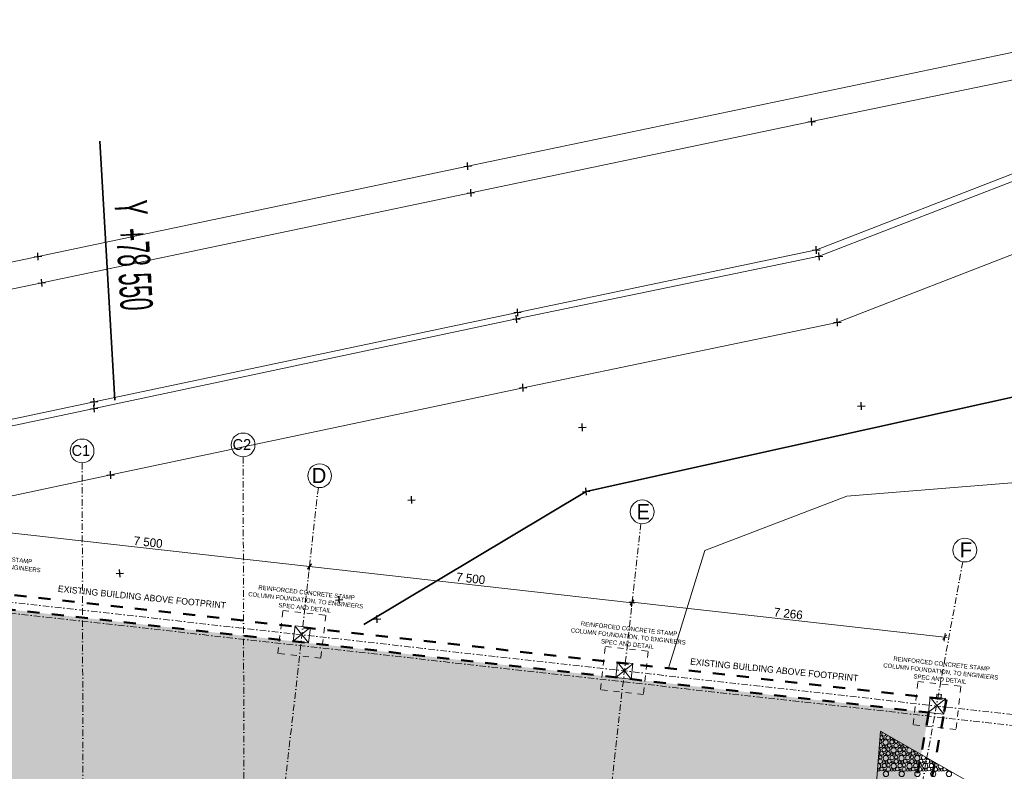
# Model space of a CAD drawing. Header units: millimetres. Extents: x -738537 to 1850049, y -250217 to 604013.
# Tile 69 of 204: x -609588 to -586836, y 88632 to 105996. Entities that reach past the tile are written whole.
import ezdxf

# ---------------------------------------------------------------- set-up
doc = ezdxf.new("R2010")
doc.units = ezdxf.units.MM
doc.header["$MEASUREMENT"] = 0
doc.set_wipeout_variables(frame=1)
for name, pattern in [('Dashed', [280, 140, -140]), ('Dot & Dashed', [280, 150, -60, 0, -70]), ('Wipeout_Contour', [1000, 0, -1000])]:
    doc.linetypes.add(name, pattern=pattern)
for name, color, linetype, lineweight in [('0_Pen_No__161', 1, 'Continuous', 5), ('0_Pen_No__170', 9, 'Continuous', 0), ('0_Pen_No__6', 7, 'Continuous', 5), ('A_COLUMNS_Pen_No__84', 255, 'Continuous', 20), ('A_SURVEY_Pen_No__161', 1, 'Continuous', 5), ('A_SURVEY_Pen_No__6', 7, 'Continuous', 5), ('C-GRID _Pen_No__5', 4, 'Continuous', 5), ('C_DIMS - GA_Pen_No__6', 7, 'Continuous', 5), ('GRID_Pen_No__1', 214, 'Continuous', 35), ('GRID_Pen_No__6', 7, 'Continuous', 5), ('PALLISADE FENCE_Pen_No__1', 214, 'Continuous', 35), ('SPLITPOLE FENCE_Pen_No__2', 1, 'Continuous', 25)]:
    doc.layers.add(name, color=color, linetype=linetype, lineweight=lineweight)
for name, color, linetype, lineweight, true_color in [('0_Pen_No__171', 7, 'Continuous', 0, 0xdadada), ('0_Pen_No__28', 7, 'Continuous', 50, 0xff9390), ('ROAD_Pen_No__7', 7, 'Continuous', 5, 0x9f07ff)]:
    doc.layers.add(name, color=color, linetype=linetype, lineweight=lineweight, true_color=true_color)
doc.layers.add('A_COLUMNS', color=7, linetype='Continuous')
doc.layers.add('C_DIMS - GA', color=7, linetype='Continuous')
doc.styles.add('GENERATED_STYLE_1', font='GOTHIC.TTF')
doc.styles.add('GENERATED_STYLE_2', font='arial.ttf')
doc.dimstyles.new('GENERATED_STYLE__1', dxfattribs={"dimtxt": 200, "dimasz": 95, "dimexe": 0.18, "dimexo": 90000, "dimgap": 0.09, "dimtad": 1, "dimdec": 0, "dimzin": 0, "dimdsep": 46, "dimtxsty": 'GENERATED_STYLE_1', "dimblk": 'ARROWHEAD_2', "dimblk1": 'ARROWHEAD_2', "dimblk2": 'ARROWHEAD_2', "dimcen": 0.09, "dimclrd": 7, "dimclre": 7, "dimclrt": 7, "dimadec": 0, "dimazin": 0, "dimtfac": 1, "dimtdec": 4, "dimtmove": 0, "dimatfit": 3, "dimfxl": 1, "dimtolj": 1, "dimtzin": 0, "dimarcsym": 0})

# ---------------------------------------------------------------- blocks, each defined once
blk = doc.blocks.new('*X3')
at = {"layer": '0_Pen_No__170', "color": 9, "linetype": 'Continuous', "lineweight": 0}
for centre, radius in [((-589625, 89207), 28.6), ((-589579, 89299), 61.2), ((-589610, 89385), 20.7), ((-589561, 89210), 25.1), ((-589493, 89228), 42.6), ((-589435, 89311), 47.7), ((-589426, 89203), 20.7), ((-589340, 89226), 47.3), ((-589261, 89207), 28.6), ((-589197, 89210), 25.1), ((-589699, 88956), 38.4), ((-589673, 89046), 42.6), ((-589615, 89129), 47.7), ((-589575, 88935), 61.2), ((-589606, 89021), 20.7), ((-589520, 89044), 47.3), ((-589519, 89138), 38.4), ((-589431, 88947), 47.7), ((-589441, 89025), 28.6), ((-589395, 89117), 61.2), ((-589377, 89028), 25.1), ((-589335, 88956), 38.4), ((-589310, 89046), 42.6), ((-589251, 89129), 47.7), ((-589211, 88935), 61.2), ((-589242, 89021), 20.7), ((-589156, 89044), 47.3), ((-589155, 89138), 38.4), ((-589068, 88947), 47.7), ((-589077, 89025), 28.6), ((-589013, 89028), 25.1), ((-588972, 88956), 38.4), ((-588946, 89046), 42.6), ((-588847, 88935), 61.2), ((-588879, 89021), 20.7), ((-589700, 88862), 47.3), ((-589611, 88765), 47.7), ((-589621, 88843), 28.6), ((-589557, 88846), 25.1), ((-589515, 88774), 38.4), ((-589490, 88864), 42.6), ((-589391, 88753), 61.2), ((-589422, 88839), 20.7), ((-589336, 88862), 47.3), ((-589248, 88765), 47.7), ((-589257, 88843), 28.6), ((-589193, 88846), 25.1), ((-589152, 88774), 38.4), ((-589126, 88864), 42.6), ((-589027, 88753), 61.2), ((-589059, 88839), 20.7), ((-588973, 88862), 47.3), ((-588884, 88765), 47.7), ((-588894, 88843), 28.6), ((-588830, 88846), 25.1), ((-588788, 88774), 38.4), ((-588762, 88864), 42.6), ((-588664, 88753), 61.2), ((-588695, 88839), 20.7), ((-588609, 88862), 47.3), ((-588520, 88765), 47.7), ((-588530, 88843), 28.6), ((-588424, 88774), 38.4), ((-589737, 88664), 25.1), ((-589670, 88682), 42.6), ((-589571, 88571), 61.2), ((-589602, 88657), 20.7), ((-589516, 88680), 47.3), ((-589437, 88661), 28.6), ((-589373, 88664), 25.1), ((-589306, 88682), 42.6), ((-589207, 88571), 61.2), ((-589239, 88657), 20.7), ((-589153, 88680), 47.3), ((-589074, 88661), 28.6), ((-589010, 88664), 25.1), ((-588942, 88682), 42.6), ((-588844, 88571), 61.2), ((-588875, 88657), 20.7), ((-588789, 88680), 47.3), ((-588710, 88661), 28.6), ((-588646, 88664), 25.1), ((-588579, 88682), 42.6), ((-588480, 88571), 61.2), ((-588511, 88657), 20.7), ((-588425, 88680), 47.3), ((-588346, 88661), 28.6), ((-588282, 88664), 25.1), ((-588116, 88571), 61.2)]:
    blk.add_circle(centre, radius, dxfattribs=at)
for centre, radius, start, end in [((-589677, 89410), 42.6, 213.6512, 137.5535), ((-589762, 89481), 61.2, 333.668, 17.5368), ((-589707, 89590), 47.3, 278.3288, 300.0204), ((-589619, 89493), 47.7, 130.8257, 349.5423), ((-589524, 89408), 47.3, 85.4284, 34.9396), ((-589445, 89389), 28.6, 105.5815, 14.7865), ((-589704, 89226), 47.3, 239, 112.2048), ((-589703, 89320), 38.4, 242.6368, 108.568), ((-589381, 89392), 25.1, 186.1846, 294.1833), ((-589339, 89320), 38.4, 105.4928, 14.8752), ((-589215, 89299), 61.2, 165.6026, 314.7654), ((-589130, 89228), 42.6, 146.2192, 334.1487), ((-589062, 89203), 20.7, 174.4605, 305.9074), ((-589741, 89028), 25.1, 267.202, 84.0027), ((-589759, 89117), 61.2, 289.887, 61.3178), ((-589031, 89117), 61.2, 94.9465, 25.4214), ((-588888, 89129), 47.7, 192.1549, 288.213), ((-588793, 89044), 47.3, 156.1607, 324.2073), ((-588704, 88947), 47.7, 103.5897, 16.7782), ((-588714, 89025), 28.6, 225.404, 254.9639), ((-589755, 88753), 61.2, 259.571, 91.6338), ((-588608, 88956), 38.4, 182.9211, 297.4468), ((-588466, 88846), 25.1, 140.7562, 339.6118), ((-588300, 88753), 61.2, 147.777, 332.5909), ((-588215, 88682), 42.6, 119.3851, 0.9829), ((-588148, 88657), 20.7, 120.1638, 0.2042)]:
    blk.add_arc(centre, radius, start, end, dxfattribs=at)
blk = doc.blocks.new('Fill_2', base_point=(0, 0))
at = {"color": 254, "linetype": 'Wipeout_Contour', "lineweight": 0, "ltscale": 14005644.7295551}
blk.add_wipeout([(-629510, 81187), (-636562, 79782), (-636490, 79417), (-629462, 80817), (-620503, 81356), (-620540, 82044), (-601137, 81925), (-601127, 81470), (-590152, 81021), (-590022, 81720), (-589770, 81683), (-588537, 88326), (-581323, 84127), (-581891, 80218), (-581482, 80187), (-580849, 84486), (-589699, 89558), (-590288, 81899), (-594389, 82642), (-600414, 82313), (-600427, 82956), (-621104, 82548), (-621076, 81701)], dxfattribs=at)
at = {"layer": '0_Pen_No__170', "color": 255, "linetype": 'Continuous', "lineweight": 0, "flags": 128}
blk.add_lwpolyline([(-629510, 81187), (-636562, 79782), (-636490, 79417), (-629462, 80817), (-620503, 81356), (-620540, 82044), (-601137, 81925), (-601127, 81470), (-590152, 81021), (-590022, 81720), (-589770, 81683), (-588537, 88326), (-581323, 84127), (-581891, 80218), (-581482, 80187), (-580849, 84486), (-589699, 89558), (-590288, 81899), (-594389, 82642), (-600414, 82313), (-600427, 82956), (-621104, 82548), (-621076, 81701)], close=True, dxfattribs=at)
at = {"layer": '0_Pen_No__170', "color": 9, "linetype": 'Continuous', "lineweight": 0}
blk.add_blockref('*X3', (0, 0), dxfattribs=at)
blk = doc.blocks.new('Downspout 24[7]', base_point=(-588348, 90360))
at = {"layer": 'A_COLUMNS_Pen_No__84', "color": 255, "linetype": 'Continuous', "lineweight": 20, "flags": 128}
for points in [[(-588264, 90302), (-588301, 90306), (-588290, 90406), (-588394, 90417), (-588405, 90318), (-588443, 90322), (-588443, 90320), (-588403, 90315), (-588392, 90415), (-588292, 90404), (-588303, 90304), (-588264, 90300)], [(-588264, 90302), (-588301, 90306), (-588290, 90406), (-588394, 90417), (-588405, 90318), (-588443, 90322), (-588443, 90320), (-588403, 90315), (-588392, 90415), (-588292, 90404), (-588303, 90304), (-588264, 90300)], [(-588264, 90302), (-588301, 90306), (-588290, 90406), (-588394, 90417), (-588405, 90318), (-588443, 90322), (-588443, 90320), (-588403, 90315), (-588392, 90415), (-588292, 90404), (-588303, 90304), (-588264, 90300)], [(-588264, 90302), (-588301, 90306), (-588290, 90406), (-588394, 90417), (-588405, 90318), (-588443, 90322), (-588443, 90320), (-588403, 90315), (-588392, 90415), (-588292, 90404), (-588303, 90304), (-588264, 90300)], [(-588264, 90302), (-588301, 90306), (-588290, 90406), (-588394, 90417), (-588405, 90318), (-588443, 90322), (-588443, 90320), (-588403, 90315), (-588392, 90415), (-588292, 90404), (-588303, 90304), (-588264, 90300)], [(-588264, 90302), (-588301, 90306), (-588290, 90406), (-588394, 90417), (-588405, 90318), (-588443, 90322), (-588443, 90320), (-588403, 90315), (-588392, 90415), (-588292, 90404), (-588303, 90304), (-588264, 90300)], [(-588304, 90304), (-588293, 90404), (-588392, 90415), (-588403, 90315)]]:
    blk.add_lwpolyline(points, close=True, dxfattribs=at)
blk = doc.blocks.new('*D219')
at = {"layer": 'C_DIMS - GA_Pen_No__6', "color": 7, "linetype": 'Continuous', "lineweight": 5, "transparency": 16777216}
for p, q in [((-595427, 92631), (-595448, 92444)), ((-595437, 92537), (-595498, 92544)), ((-595394, 92596), (-595480, 92479)), ((-588216, 91728), (-595437, 92537)), ((-588259, 91670), (-588173, 91786)), ((-588206, 91821), (-588226, 91635)), ((-588155, 91722), (-588216, 91728))]:
    blk.add_line(p, q, dxfattribs=at)
at = {"layer": 'C_DIMS - GA_Pen_No__6', "color": 7, "lineweight": 5, "transparency": 16777216, "insert": (-592172, 92212), "char_height": 200, "attachment_point": 7, "rotation": 353.6067, "style": 'GENERATED_STYLE_1'}
blk.add_mtext('\\A1;{\\pql;\\fCentury Gothic|b0|i0|c0|p34;7\xa0266}', dxfattribs=at)
blk = doc.blocks.new('ARROWHEAD_2')
at = {"color": 0, "linetype": 'Continuous', "lineweight": 0}
for p, q in [((0, 0), (-1, 0)), ((-0.38, -0.66), (0.38, 0.66))]:
    blk.add_line(p, q, dxfattribs=at)
blk = doc.blocks.new('*D221')
at = {"layer": 'C_DIMS - GA_Pen_No__6', "color": 7, "linetype": 'Continuous', "lineweight": 5, "transparency": 16777216}
for p, q in [((-602892, 93363), (-602952, 93369)), ((-602849, 93421), (-602935, 93304)), ((-602881, 93456), (-602902, 93269)), ((-595438, 92527), (-602892, 93363)), ((-595428, 92620), (-595449, 92434)), ((-595481, 92469), (-595396, 92585)), ((-595378, 92520), (-595438, 92527))]:
    blk.add_line(p, q, dxfattribs=at)
at = {"layer": 'C_DIMS - GA_Pen_No__6', "color": 7, "lineweight": 5, "transparency": 16777216, "insert": (-599510, 93024), "char_height": 200, "attachment_point": 7, "rotation": 353.6049, "style": 'GENERATED_STYLE_1'}
blk.add_mtext('\\A1;{\\pql;\\fCentury Gothic|b0|i0|c0|p34;7\xa0500}', dxfattribs=at)
blk = doc.blocks.new('*D222')
at = {"layer": 'C_DIMS - GA_Pen_No__6', "color": 7, "linetype": 'Continuous', "lineweight": 5, "transparency": 16777216}
for p, q in [((-610345, 94200), (-610406, 94207)), ((-610302, 94258), (-610388, 94142)), ((-610334, 94293), (-610355, 94107)), ((-602892, 93365), (-610345, 94200)), ((-602934, 93307), (-602849, 93423)), ((-602881, 93458), (-602902, 93272)), ((-602831, 93358), (-602892, 93365))]:
    blk.add_line(p, q, dxfattribs=at)
at = {"layer": 'C_DIMS - GA_Pen_No__6', "color": 7, "lineweight": 5, "transparency": 16777216, "insert": (-606964, 93861), "char_height": 200, "attachment_point": 7, "rotation": 353.6078, "style": 'GENERATED_STYLE_1'}
blk.add_mtext('\\A1;{\\pql;\\fCentury Gothic|b0|i0|c0|p34;7\xa0500}', dxfattribs=at)

msp = doc.modelspace()

# ---------------------------------------------------------------- linework, layer by layer
at = {"layer": '0_Pen_No__161', "color": 1, "linetype": 'Continuous', "lineweight": 5}
for p, q in [((-603268.7, 91638.1), (-602872.3, 91951.9)), ((-602911.9, 91598.1), (-603229, 91991.8)), ((-595813.7, 90802.9), (-595417.3, 91116.7)), ((-595457, 90762.9), (-595774.1, 91156.7)), ((-588235.7, 89953.8), (-588552.8, 90347.5)), ((-588592.5, 89993.8), (-588196.1, 90307.6))]:
    msp.add_line(p, q, dxfattribs=at)
for points in [[(-603224.8, 91995.2), (-602871.1, 91954.8), (-602911.9, 91598.1), (-603265.6, 91638.5)], [(-595770.8, 91159.3), (-595417, 91119.7), (-595457, 90762.9), (-595810.8, 90802.6)], [(-588549.5, 90350.2), (-588195.7, 90310.5), (-588235.7, 89953.8), (-588589.5, 89993.4)]]:
    msp.add_lwpolyline(points, close=True, dxfattribs=at)
at = {"layer": '0_Pen_No__6', "color": 7, "linetype": 'Dashed', "lineweight": 5}
for points in [[(-603507.2, 92350.6), (-602515.7, 92237.2), (-602629.5, 91242.7), (-603621, 91356.1)], [(-596054, 91514.1), (-595062.2, 91403), (-595173.7, 90408.2), (-596165.5, 90519.3)]]:
    msp.add_lwpolyline(points, close=True, dxfattribs=at)
at = {"layer": 'C-GRID _Pen_No__5', "color": 4, "linetype": 'Dot & Dashed', "lineweight": 5}
for p, q in [((-604425.9, 95897), (-604425.9, 95897)), ((-608145.9, 95758.5), (-608145.9, 95758.5)), ((-602687.3, 95187.5), (-602687.3, 95187.5)), ((-595233.9, 94352.3), (-595233.9, 94352.3)), ((-587797.1, 93472.4), (-587797.1, 93472.4))]:
    msp.add_line(p, q, dxfattribs=at)
at = {"layer": 'C-GRID _Pen_No__5', "color": 4, "linetype": 'Continuous', "lineweight": 5}
for centre in [(-608146.6, 96033.5), (-604426.6, 96172), (-602656.6, 95460.7), (-595203.3, 94625.6), (-587747.6, 93742.9)]:
    msp.add_circle(centre, 275, dxfattribs=at)
at = {"layer": 'GRID_Pen_No__1', "color": 214, "linetype": 'Continuous', "lineweight": 35}
msp.add_line((-607392.7, 97203.3), (-607735.4, 103193.5), dxfattribs=at)
msp.add_line((-607392.7, 97203.3), (-607735.4, 103193.5), dxfattribs=at)
at = {"layer": 'PALLISADE FENCE_Pen_No__1', "color": 18, "linetype": 'Continuous', "lineweight": 35, "true_color": 0x000000}
for p, q in [((-596497.6, 95097.2), (-575457.5, 99758.6)), ((-601634.5, 92026.6), (-596497.6, 95097.2))]:
    msp.add_line(p, q, dxfattribs=at)
at = {"layer": 'ROAD_Pen_No__7', "color": 18, "linetype": 'Continuous', "lineweight": 5, "true_color": 0x000000}
for p, q in [((-583061.2, 105996.4), (-599236.3, 102613.1)), ((-583018.9, 105362.8), (-591288.1, 103640.7)), ((-591288.1, 103640.7), (-599162, 101997.3)), ((-584270.7, 103362.1), (-591179.5, 100676.1)), ((-584235.3, 103198.8), (-591115.1, 100530.5)), ((-599236.3, 102613.1), (-609163.4, 100526.7)), ((-599162, 101997.3), (-609076.4, 99917.7)), ((-590696.2, 99003), (-583662.4, 101729.1)), ((-591179.5, 100676.1), (-598083.4, 99233.4)), ((-609163.4, 100526.7), (-616141, 99076.8)), ((-591115.1, 100530.5), (-598108.9, 99082.7)), ((-609076.4, 99917.7), (-615986.2, 98473.6)), ((-598083.4, 99233.4), (-607868.5, 97169.2)), ((-598108.9, 99082.7), (-607867.6, 97014)), ((-590696.2, 99003), (-597955.9, 97494.9)), ((-597955.9, 97494.9), (-607485.3, 95478.3)), ((-607868.5, 97169.2), (-615670.4, 95508.8)), ((-607867.6, 97014), (-615652.4, 95368.6)), ((-607485.3, 95478.3), (-614430.6, 94007.2)), ((-586380.6, 95320.5), (-590475.1, 94990.1)), ((-590475.1, 94990.1), (-593754, 93733.6)), ((-593754, 93733.6), (-594593.8, 91015.5))]:
    msp.add_line(p, q, dxfattribs=at)
at = {"layer": 'SPLITPOLE FENCE_Pen_No__2', "color": 1, "linetype": 'Continuous', "lineweight": 25}
for p, q in [((-591374.9, 103635.8), (-591201.2, 103645.7)), ((-591283.1, 103553.9), (-591293, 103727.5)), ((-599323.1, 102608.1), (-599149.5, 102618)), ((-599231.4, 102526.3), (-599241.3, 102699.9)), ((-599248.9, 101992.3), (-599075.2, 102002.3)), ((-599157.1, 101910.5), (-599167, 102084.1)), ((-609158.4, 100439.9), (-609168.3, 100613.5)), ((-591266.4, 100671.1), (-591092.7, 100681)), ((-591174.6, 100589.3), (-591184.5, 100762.9)), ((-591110.2, 100443.7), (-591120.1, 100617.3)), ((-609250.2, 100521.7), (-609076.6, 100531.7)), ((-591201.9, 100525.6), (-591028.3, 100535.5)), ((-609163.3, 99912.7), (-608989.6, 99922.6)), ((-609071.5, 99830.8), (-609081.4, 100004.5)), ((-598170.2, 99228.4), (-597996.6, 99238.4)), ((-598078.5, 99146.6), (-598088.4, 99320.2)), ((-598195.7, 99077.7), (-598022, 99087.7)), ((-598103.9, 98995.9), (-598113.8, 99169.5)), ((-590783, 98998), (-590609.4, 99007.9)), ((-590691.2, 98916.1), (-590701.2, 99089.8)), ((-598042.7, 97489.9), (-597869.1, 97499.8)), ((-597950.9, 97408), (-597960.9, 97581.7)), ((-607955.3, 97164.2), (-607781.7, 97174.1)), ((-607863.5, 97082.3), (-607873.5, 97256)), ((-590135, 96984.8), (-590144.9, 97158.4)), ((-607954.4, 97009), (-607780.8, 97018.9)), ((-607862.7, 96927.1), (-607872.6, 97100.8)), ((-590226.8, 97066.6), (-590053.2, 97076.5)), ((-596674.3, 96575.6), (-596500.6, 96585.5)), ((-596582.5, 96493.7), (-596592.4, 96667.3)), ((-607480.3, 95391.5), (-607490.3, 95565.1)), ((-607572.1, 95473.3), (-607398.5, 95483.3)), ((-596492.6, 95010.4), (-596502.6, 95184)), ((-600619.9, 94897.5), (-600446.2, 94907.4)), ((-600528.1, 94815.6), (-600538, 94989.2)), ((-596584.4, 95092.3), (-596410.8, 95102.2)), ((-607269.1, 93117.8), (-607279.1, 93291.5)), ((-607360.9, 93199.7), (-607187.3, 93209.6)), ((-602200.9, 92506.3), (-602210.9, 92679.9)), ((-602292.7, 92588.1), (-602119.1, 92598.1)), ((-601415.9, 92143.5), (-601242.2, 92153.4)), ((-601324.1, 92061.7), (-601334, 92235.3))]:
    msp.add_line(p, q, dxfattribs=at)

# ---------------------------------------------------------------- block references
at = {"layer": '0_Pen_No__170', "color": 9, "linetype": 'Continuous', "lineweight": 0}
msp.add_blockref('Fill_2', (0, 0), dxfattribs=at)
at = {"layer": 'A_COLUMNS', "color": 5, "linetype": 'Continuous', "lineweight": 5}
msp.add_blockref('Downspout 24[7]', (-588347.8, 90359.6), dxfattribs=at)

# ---------------------------------------------------------------- texts
at = {"layer": 'A_SURVEY_Pen_No__161', "color": 1, "linetype": 'Continuous', "lineweight": 5, "char_height": 150, "attachment_point": 5, "rotation": 354.27119, "style": 'GENERATED_STYLE_1'}
for insert in [(-606763.8, 92657.3), (-592152.5, 90975.7)]:
    msp.add_mtext('\\A1;{\\pqc;\\fCentury Gothic|b0|i0|c0|p34;EXISTING BUILDING ABOVE FOOTPRINT}', dxfattribs=dict(at, insert=insert))
at = {"layer": 'A_SURVEY_Pen_No__6', "color": 7, "linetype": 'Continuous', "lineweight": 5, "char_height": 100, "width": 2616.67, "attachment_point": 5, "rotation": 353.82786, "line_spacing_factor": 1.065341, "style": 'GENERATED_STYLE_1'}
for insert in [(-610432.2, 93420), (-602978.9, 92584.8), (-595525.5, 91749.7), (-588304.3, 90940.2)]:
    msp.add_mtext('\\A1;{\\pqc;\\fCentury Gothic|b0|i0|c0|p34;REINFORCED CONCRETE \\fCentury Gothic|b0|i0|c0|p34;STAMP COLUMN\\fCentury Gothic|b0|i0|c0|p34; FOUNDATION, TO ENGINEERS SPEC AND DETAIL}', dxfattribs=dict(at, insert=insert))
at = {"layer": 'C-GRID _Pen_No__5', "color": 4, "linetype": 'Continuous', "lineweight": 5, "attachment_point": 1, "style": 'GENERATED_STYLE_1'}
for s, insert, char_height in [('\\A1;{\\pql;\\pt0;\\fCentury Gothic|b0|i0|c0|p34;C2}', (-604667.8, 96306.9), 250), ('\\A1;{\\pql;\\pt0;\\fCentury Gothic|b0|i0|c0|p34;C1}', (-608387.8, 96168.4), 250), ('\\A1;{\\pql;\\pt0;\\fCentury Gothic|b0|i0|c0|p34;D}', (-602841.1, 95640.8), 350), ('\\A1;{\\pql;\\pt0;\\fCentury Gothic|b0|i0|c0|p34;E}', (-595335, 94805.6), 350), ('\\A1;{\\pql;\\pt0;\\fCentury Gothic|b0|i0|c0|p34;F}', (-587867.9, 93922.9), 350)]:
    msp.add_mtext(s, dxfattribs=dict(at, insert=insert, char_height=char_height))
at = {"layer": 'GRID_Pen_No__6', "color": 7, "linetype": 'Continuous', "lineweight": 5, "insert": (-607410.5, 101801.3), "char_height": 750, "attachment_point": 7, "rotation": 273.27425, "style": 'GENERATED_STYLE_2'}
msp.add_mtext('\\A1;{\\W0.500000x;\\pql;\\fArial|b0|i0|c0|p34;Y  +78 550}', dxfattribs=at)
msp.add_mtext('\\A1;{\\W0.500000x;\\pql;\\fArial|b0|i0|c0|p34;Y  +78 550}', dxfattribs=at)

# ---------------------------------------------------------------- dimensions: what is measured, and where the dimension line sits
at = {"layer": 'C_DIMS - GA', "color": 7, "linetype": 'Continuous', "lineweight": 5}
for base, p1, p2, angle, picture, middle, turn in [((-610344.9, 94199.8), (-603047.2, 91974.9), (-610500.6, 92809.9), 173.60781, '*D222', (-606611, 93922.4), 353.60781), ((-602891.7, 93362.5), (-595593.9, 91139.5), (-603047.2, 91974.9), 173.60487, '*D221', (-599157.9, 93084.9), 353.60487), ((-595437.2, 92537.5), (-588372.6, 90330.4), (-595593.9, 91139.5), 173.60666, '*D219', (-591819.5, 92273), 353.60666)]:
    dim = msp.add_linear_dim(base=base, p1=p1, p2=p2, angle=angle, dimstyle='GENERATED_STYLE__1', dxfattribs=at)
    dim.commit()
    dim.dimension.update_dxf_attribs({"geometry": picture, "text_midpoint": middle, "dimtype": 160, "text_rotation": turn})

# ---------------------------------------------------------------- next in the draw order: hatches: boundary and pattern name
at = {"layer": '0_Pen_No__171', "linetype": 'Continuous', "lineweight": 0, "true_color": 0xdadada}
h = msp.add_hatch(dxfattribs=at)
h.set_pattern_fill('EARTH', color=254, style=0, pattern_type=2)
h.set_pattern_definition([(45, (0, 0), (-275.77163, 275.77163), []), (45, (-91.9, 91.9), (-551.5433, 551.5433), []), (45, (-183.85, 183.85), (-551.5433, 551.5433), []), (135, (-275.77, 275.77), (91.923878, 91.923878), [389.99999, -389.99999])])
h.paths.add_polyline_path([(-631238.6, 89036.3), (-631416.2, 91643.8), (-617835.3, 92530.2), (-617753.3, 93259.2), (-588579.2, 89990.2), (-588759.4, 89019.1), (-590040.8, 82079.1), (-593210.4, 82111.5), (-600415.6, 82185.1), (-600427.4, 82955.9), (-621103.7, 82547.9), (-621076.1, 81700.6), (-629509.8, 81186.9), (-630697.2, 80950.3), (-631025.7, 85774.3), (-632625.9, 85665.4), (-632847.9, 88926.8)])

# ---------------------------------------------------------------- next in the draw order: linework, layer by layer
at = {"layer": '0_Pen_No__28', "color": 21, "linetype": 'Dashed', "lineweight": 50, "ltscale": 2, "true_color": 0xff9390}
for points in [[(-588172.2, 90291.8), (-588245.1, 89899.5), (-589695.7, 82082.6), (-589699.3, 81730.6), (-619887.8, 82039.1), (-619836.2, 81394.8), (-631020.6, 80584.2), (-631338.3, 85407.6), (-632947.2, 85301.4), (-633212.6, 89247.7), (-631607.2, 89357), (-631791.9, 91965.1), (-618146.2, 92850.5), (-618057.7, 93640.4)], [(-588579.2, 89990.2), (-588584.3, 89962.5), (-590040.4, 82116.1), (-590040.8, 82079.1), (-620261.9, 82387.9), (-620211, 81753.3), (-630700.5, 80998.2), (-631017.5, 85774.5), (-632626.1, 85668.4), (-632845.3, 88926.9), (-631238.6, 89036.3), (-631423.2, 91643.3), (-617835.5, 92525), (-617753.2, 93259.2)]]:
    msp.add_lwpolyline(points, close=True, dxfattribs=at)
at = {"layer": '0_Pen_No__6', "color": 7, "linetype": 'Dashed', "lineweight": 5}
msp.add_lwpolyline([(-588832.8, 90704.9), (-587841, 90593.8), (-587952.5, 89599), (-588944.3, 89710.2)], close=True, dxfattribs=at)
at = {"layer": 'C-GRID _Pen_No__5', "color": 4, "linetype": 'Dot & Dashed', "lineweight": 5}
for p, q in [((-604425.9, 95897), (-604362.1, 71692.4)), ((-608145.9, 95758.5), (-608097.7, 77446.7)), ((-579331.8, 88871.8), (-637864.8, 95430.4)), ((-636331.8, 95512.3), (-579431.8, 89136.7)), ((-602687.3, 95187.5), (-604750.1, 76777.1)), ((-595233.9, 94352.3), (-597273, 76154.4)), ((-587797.1, 93472.4), (-591092.1, 75459.4))]:
    msp.add_line(p, q, dxfattribs=at)

doc.saveas('drawing.dxf')
